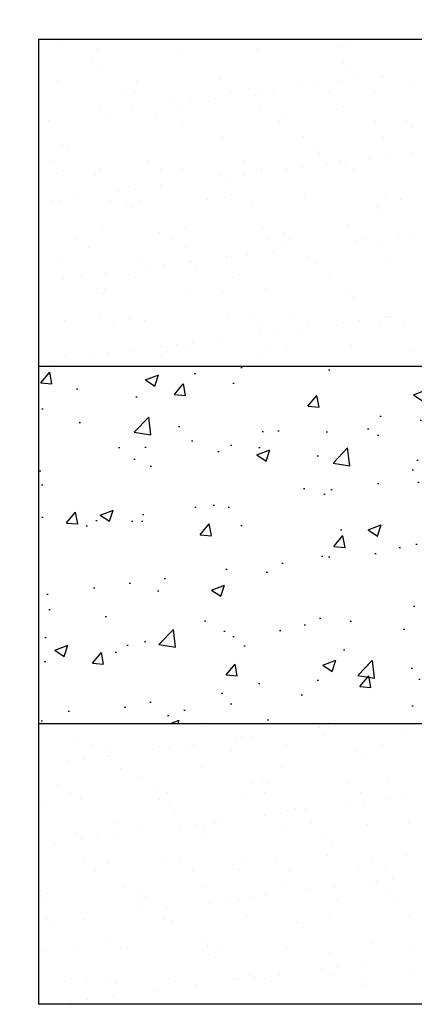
# Model space of a CAD drawing. Header units: feet. Extents: x 100 to 230, y 0 to 21.
# Tile 18 of 31: x 120.365 to 121.027, y 3.615 to 5.267. Entities that reach past the tile are written whole.
import ezdxf

# ---------------------------------------------------------------- set-up
doc = ezdxf.new("R2010")
doc.units = ezdxf.units.FT
doc.header["$MEASUREMENT"] = 0
for name, color, linetype in [('PF_P_Text', 7, 'Continuous'), ('SC_Shading1', 253, 'Continuous'), ('SH_Text', 7, 'Continuous')]:
    doc.layers.add(name, color=color, linetype=linetype)
doc.styles.add('Slanted-Normal', font='calibrii.ttf', dxfattribs={"height": 0.14})
doc.dimstyles.new('Dec-0  Slanted', dxfattribs={"dimtxt": 0.14, "dimasz": 0.14, "dimexe": 0.07000000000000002, "dimexo": 0.07000000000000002, "dimgap": 0.07000000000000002, "dimtad": 1, "dimdec": 0, "dimzin": 3, "dimdsep": 46, "dimtxsty": 'Slanted-Normal', "dimblk": 'Dim1', "dimcen": 0, "dimclrd": 95, "dimclre": 95, "dimclrt": 7, "dimaunit": 1, "dimadec": 5, "dimazin": 3, "dimtfac": 1, "dimtdec": 0, "dimtmove": 1, "dimatfit": 0, "dimldrblk": 'Dim1', "dimfxl": 1, "dimtolj": 1, "dimtzin": 0, "dimlwd": -1, "dimlwe": -1, "dimarcsym": 0})

# ---------------------------------------------------------------- blocks, each defined once
blk = doc.blocks.new('*X816')
at = {"color": 0}
for p, q in [((26.620672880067, 3.494319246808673), (26.620672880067, 3.494319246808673)), ((26.77637997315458, 3.494602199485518), (26.77637997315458, 3.494602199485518)), ((26.81044158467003, 3.487239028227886), (26.81044158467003, 3.487239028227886)), ((26.93208706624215, 3.494885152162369), (26.93208706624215, 3.494885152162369)), ((27.07339072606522, 3.491490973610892), (27.07339072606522, 3.491490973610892)), ((27.08779415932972, 3.495168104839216), (27.08779415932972, 3.495168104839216)), ((26.67252909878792, 3.471355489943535), (26.67252909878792, 3.471355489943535)), ((26.67956202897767, 3.485569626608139), (26.67956202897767, 3.485569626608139)), ((26.93834606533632, 3.48662557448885), (26.93834606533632, 3.48662557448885)), ((26.68174506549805, 3.462910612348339), (26.68174506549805, 3.462910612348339)), ((26.87555075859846, 3.466934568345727), (26.87555075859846, 3.466934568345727)), ((27.07562330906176, 3.465216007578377), (27.07562330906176, 3.465216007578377)), ((27.08483927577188, 3.456771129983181), (27.08483927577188, 3.456771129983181)), ((26.87805121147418, 3.440359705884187), (26.87805121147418, 3.440359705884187)), ((27.00893076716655, 3.442029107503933), (27.00893076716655, 3.442029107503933)), ((27.13683524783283, 3.441415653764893), (27.13683524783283, 3.441415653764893)), ((27.13906567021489, 3.44346825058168), (27.13906567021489, 3.44346825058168)), ((26.615102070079, 3.436107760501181), (26.615102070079, 3.436107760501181)), ((26.71977137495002, 3.431186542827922), (26.71977137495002, 3.431186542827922)), ((26.74300655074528, 3.435494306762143), (26.74300655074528, 3.435494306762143)), ((26.87547846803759, 3.431469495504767), (26.87547846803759, 3.431469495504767)), ((27.0044770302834, 3.425749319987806), (27.0044770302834, 3.425749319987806)), ((27.03118556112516, 3.431752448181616), (27.03118556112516, 3.431752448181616)), ((27.07239100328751, 3.434690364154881), (27.07239100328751, 3.434690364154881)), ((27.09841643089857, 3.438116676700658), (27.09841643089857, 3.438116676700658)), ((27.18689265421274, 3.432035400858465), (27.18689265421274, 3.432035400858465)), ((26.72524442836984, 3.423050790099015), (26.72524442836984, 3.423050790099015)), ((26.74085616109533, 3.417754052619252), (26.74085616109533, 3.417754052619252)), ((26.8698883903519, 3.408030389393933), (26.8698883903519, 3.408030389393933)), ((26.89656325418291, 3.418037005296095), (26.89656325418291, 3.418037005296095)), ((26.92531697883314, 3.421332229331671), (26.92531697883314, 3.421332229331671)), ((26.93453294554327, 3.412887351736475), (26.93453294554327, 3.412887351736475)), ((26.93780236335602, 3.416971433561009), (26.93780236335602, 3.416971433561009)), ((26.96382779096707, 3.420397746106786), (26.96382779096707, 3.420397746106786)), ((27.05227034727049, 3.418319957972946), (27.05227034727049, 3.418319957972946)), ((27.12833863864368, 3.416911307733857), (27.12833863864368, 3.416911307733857)), ((26.80321372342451, 3.399252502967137), (26.80321372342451, 3.399252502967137)), ((26.82923915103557, 3.402678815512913), (26.82923915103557, 3.402678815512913)), ((27.0765403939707, 3.395149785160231), (27.0765403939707, 3.395149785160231)), ((26.66862508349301, 3.381533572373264), (26.66862508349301, 3.381533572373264)), ((26.68271169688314, 3.389228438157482), (26.68271169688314, 3.389228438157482)), ((26.69465051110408, 3.38495988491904), (26.69465051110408, 3.38495988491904)), ((26.7352997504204, 3.390311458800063), (26.7352997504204, 3.390311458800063)), ((26.77501064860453, 3.377448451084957), (26.77501064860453, 3.377448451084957)), ((26.81359125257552, 3.390897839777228), (26.81359125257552, 3.390897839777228)), ((26.9414957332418, 3.390284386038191), (26.9414957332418, 3.390284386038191)), ((26.60071111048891, 3.372592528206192), (26.60071111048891, 3.372592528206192)), ((26.66105429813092, 3.369114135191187), (26.66105429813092, 3.369114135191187)), ((26.78422661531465, 3.369003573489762), (26.78422661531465, 3.369003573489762)), ((26.81676139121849, 3.369397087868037), (26.81676139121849, 3.369397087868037)), ((26.97246848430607, 3.369680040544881), (26.97246848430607, 3.369680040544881)), ((26.97803230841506, 3.373027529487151), (26.97803230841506, 3.373027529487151)), ((27.12817557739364, 3.369962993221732), (27.12817557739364, 3.369962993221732)), ((27.17810485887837, 3.371308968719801), (27.17810485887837, 3.371308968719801)), ((27.18732082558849, 3.362864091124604), (27.18732082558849, 3.362864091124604)), ((27.01208043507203, 3.345687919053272), (27.01208043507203, 3.345687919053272)), ((27.13998491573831, 3.345074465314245), (27.13998491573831, 3.345074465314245)), ((26.61825173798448, 3.339766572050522), (26.61825173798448, 3.339766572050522)), ((26.62470431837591, 3.333564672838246), (26.62470431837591, 3.333564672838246)), ((26.74615621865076, 3.339153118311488), (26.74615621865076, 3.339153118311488)), ((26.82772597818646, 3.329143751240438), (26.82772597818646, 3.329143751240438)), ((26.88120087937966, 3.344018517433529), (26.88120087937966, 3.344018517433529)), ((26.63392028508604, 3.32511979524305), (26.63392028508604, 3.32511979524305)), ((27.02779852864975, 3.327425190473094), (27.02779852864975, 3.327425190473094)), ((27.03701449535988, 3.318980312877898), (27.03701449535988, 3.318980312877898)), ((27.14451623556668, 3.314728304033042), (27.14451623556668, 3.314728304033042)), ((27.18516547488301, 3.320079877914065), (27.18516547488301, 3.320079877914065)), ((26.60444569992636, 3.305698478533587), (26.60444569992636, 3.305698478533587)), ((26.76015279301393, 3.305981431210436), (26.76015279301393, 3.305981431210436)), ((26.9158598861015, 3.306264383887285), (26.9158598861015, 3.306264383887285)), ((27.00992759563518, 3.297009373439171), (27.00992759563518, 3.297009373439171)), ((27.05057683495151, 3.302360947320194), (27.05057683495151, 3.302360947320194)), ((27.07156697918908, 3.306547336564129), (27.07156697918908, 3.306547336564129)), ((27.07969006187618, 3.298808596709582), (27.07969006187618, 3.298808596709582)), ((27.11849080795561, 3.311301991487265), (27.11849080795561, 3.311301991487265)), ((26.62553048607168, 3.292265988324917), (26.62553048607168, 3.292265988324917)), ((26.67741964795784, 3.285259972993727), (26.67741964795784, 3.285259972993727)), ((26.68586136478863, 3.292887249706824), (26.68586136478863, 3.292887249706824)), ((26.78123757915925, 3.292548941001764), (26.78123757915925, 3.292548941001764)), ((26.816740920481, 3.29455665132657), (26.816740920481, 3.29455665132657)), ((26.87749219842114, 3.283541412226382), (26.87749219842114, 3.283541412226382)), ((26.91598819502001, 3.284642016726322), (26.91598819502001, 3.284642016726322)), ((26.93694467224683, 3.292831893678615), (26.93694467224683, 3.292831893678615)), ((26.94464540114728, 3.293943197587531), (26.94464540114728, 3.293943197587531)), ((26.98390216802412, 3.293583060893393), (26.98390216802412, 3.293583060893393)), ((27.09265176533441, 3.293114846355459), (27.09265176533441, 3.293114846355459)), ((26.78139955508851, 3.266923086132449), (26.78139955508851, 3.266923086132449)), ((26.84931352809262, 3.275864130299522), (26.84931352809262, 3.275864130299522)), ((26.87533895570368, 3.279290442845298), (26.87533895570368, 3.279290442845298)), ((26.88670816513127, 3.275096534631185), (26.88670816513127, 3.275096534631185)), ((27.08051385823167, 3.279120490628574), (27.08051385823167, 3.279120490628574)), ((26.71472488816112, 3.258145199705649), (26.71472488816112, 3.258145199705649)), ((26.74075031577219, 3.261571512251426), (26.74075031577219, 3.261571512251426)), ((26.60616167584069, 3.243852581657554), (26.60616167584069, 3.243852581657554)), ((26.62140140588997, 3.243425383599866), (26.62140140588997, 3.243425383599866)), ((26.64681091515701, 3.249204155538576), (26.64681091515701, 3.249204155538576)), ((26.70143571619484, 3.243909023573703), (26.70143571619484, 3.243909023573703)), ((26.72718586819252, 3.239657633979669), (26.72718586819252, 3.239657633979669)), ((26.74930588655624, 3.242811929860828), (26.74930588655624, 3.242811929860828)), ((26.85714280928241, 3.244191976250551), (26.85714280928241, 3.244191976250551)), ((26.88435054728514, 3.247677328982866), (26.88435054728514, 3.247677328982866)), ((26.93020752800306, 3.235236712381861), (26.93020752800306, 3.235236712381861)), ((27.01284990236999, 3.244474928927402), (27.01284990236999, 3.244474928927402)), ((27.01523010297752, 3.249346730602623), (27.01523010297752, 3.249346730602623)), ((27.14313458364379, 3.248733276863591), (27.14313458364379, 3.248733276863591)), ((27.16855699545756, 3.244757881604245), (27.16855699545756, 3.244757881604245)), ((26.73640183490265, 3.231212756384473), (26.73640183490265, 3.231212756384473)), ((27.13028007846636, 3.233518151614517), (27.13028007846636, 3.233518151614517)), ((27.13949604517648, 3.225073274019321), (27.13949604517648, 3.225073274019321)), ((27.08283972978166, 3.202467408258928), (27.08283972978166, 3.202467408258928)), ((26.58609550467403, 3.187328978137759), (26.58609550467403, 3.187328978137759)), ((26.68901103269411, 3.196546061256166), (26.68901103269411, 3.196546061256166)), ((26.77990119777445, 3.191352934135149), (26.77990119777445, 3.191352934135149)), ((26.81989058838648, 3.19821546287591), (26.81989058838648, 3.19821546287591)), ((26.94779506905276, 3.197602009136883), (26.94779506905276, 3.197602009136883)), ((26.97997374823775, 3.189634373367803), (26.97997374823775, 3.189634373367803)), ((27.16459061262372, 3.187913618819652), (27.16459061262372, 3.187913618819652)), ((26.64482711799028, 3.1804933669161), (26.64482711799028, 3.1804933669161)), ((26.80053421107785, 3.180776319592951), (26.80053421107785, 3.180776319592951)), ((26.95624130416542, 3.181059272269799), (26.95624130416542, 3.181059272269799)), ((26.98918971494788, 3.181189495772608), (26.98918971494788, 3.181189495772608)), ((27.03000197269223, 3.170194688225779), (27.03000197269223, 3.170194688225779)), ((27.05602740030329, 3.173621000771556), (27.05602740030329, 3.173621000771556)), ((27.09667663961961, 3.178972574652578), (27.09667663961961, 3.178972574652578)), ((27.111948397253, 3.181342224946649), (27.111948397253, 3.181342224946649)), ((27.18299540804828, 3.185213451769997), (27.18299540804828, 3.185213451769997)), ((26.66591190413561, 3.16706087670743), (26.66591190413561, 3.16706087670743)), ((26.82161899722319, 3.167343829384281), (26.82161899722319, 3.167343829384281)), ((26.92143876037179, 3.155902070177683), (26.92143876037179, 3.155902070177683)), ((26.96208799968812, 3.161253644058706), (26.96208799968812, 3.161253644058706)), ((26.97732609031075, 3.167626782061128), (26.97732609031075, 3.167626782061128)), ((27.13303318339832, 3.167909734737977), (27.13303318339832, 3.167909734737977)), ((26.62455107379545, 3.147084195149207), (26.62455107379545, 3.147084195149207)), ((26.62959486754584, 3.147469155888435), (26.62959486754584, 3.147469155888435)), ((26.75245555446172, 3.146470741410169), (26.75245555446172, 3.146470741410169)), ((26.82749935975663, 3.143534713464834), (26.82749935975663, 3.143534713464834)), ((26.82966741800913, 3.145750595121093), (26.82966741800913, 3.145750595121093)), ((26.88750021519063, 3.15133614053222), (26.88750021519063, 3.15133614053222)), ((26.89541333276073, 3.152475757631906), (26.89541333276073, 3.152475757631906)), ((27.01837977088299, 3.15300554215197), (27.01837977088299, 3.15300554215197)), ((27.03268907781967, 3.141329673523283), (27.03268907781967, 3.141329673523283)), ((27.14628425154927, 3.152392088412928), (27.14628425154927, 3.152392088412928)), ((26.69291071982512, 3.125815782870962), (26.69291071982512, 3.125815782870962)), ((26.76082469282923, 3.134756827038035), (26.76082469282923, 3.134756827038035)), ((26.78685012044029, 3.138183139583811), (26.78685012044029, 3.138183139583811)), ((26.83888338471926, 3.137305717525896), (26.83888338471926, 3.137305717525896)), ((26.5861100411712, 3.118420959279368), (26.5861100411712, 3.118420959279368)), ((26.62623605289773, 3.117037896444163), (26.62623605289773, 3.117037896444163)), ((26.6522614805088, 3.120464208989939), (26.6522614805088, 3.120464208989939)), ((26.74181713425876, 3.118703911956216), (26.74181713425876, 3.118703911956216)), ((26.89752422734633, 3.118986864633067), (26.89752422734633, 3.118986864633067)), ((27.0532313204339, 3.119269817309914), (27.0532313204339, 3.119269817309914)), ((26.67936108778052, 3.101866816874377), (26.67936108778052, 3.101866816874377)), ((26.68857705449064, 3.093421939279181), (26.68857705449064, 3.093421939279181)), ((26.69216070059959, 3.100204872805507), (26.69216070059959, 3.100204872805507)), ((26.82304025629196, 3.101874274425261), (26.82304025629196, 3.101874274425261)), ((26.88238274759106, 3.097445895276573), (26.88238274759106, 3.097445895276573)), ((26.95094473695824, 3.101260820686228), (26.95094473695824, 3.101260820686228)), ((27.08245529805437, 3.095727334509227), (27.08245529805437, 3.095727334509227)), ((27.08598939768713, 3.106126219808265), (27.08598939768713, 3.106126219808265)), ((27.09167126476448, 3.087282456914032), (27.09167126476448, 3.087282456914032)), ((26.62770074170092, 3.050743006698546), (26.62770074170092, 3.050743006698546)), ((26.6852085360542, 3.055288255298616), (26.6852085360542, 3.055288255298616)), ((26.73207641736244, 3.053562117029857), (26.73207641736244, 3.053562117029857)), ((26.7556052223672, 3.05012955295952), (26.7556052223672, 3.05012955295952)), ((26.84091562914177, 3.055571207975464), (26.84091562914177, 3.055571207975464)), ((26.8906498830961, 3.054994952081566), (26.8906498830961, 3.054994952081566)), ((26.93214896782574, 3.051843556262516), (26.93214896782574, 3.051843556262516)), ((26.94136493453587, 3.043398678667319), (26.94136493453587, 3.043398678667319)), ((26.99662272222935, 3.055854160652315), (26.99662272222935, 3.055854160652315)), ((27.02152943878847, 3.056664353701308), (27.02152943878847, 3.056664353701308)), ((27.07610177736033, 3.046806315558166), (27.07610177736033, 3.046806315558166)), ((27.1021272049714, 3.050232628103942), (27.1021272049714, 3.050232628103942)), ((27.13517062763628, 3.047422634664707), (27.13517062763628, 3.047422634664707)), ((27.14277644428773, 3.055584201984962), (27.14277644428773, 3.055584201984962)), ((27.14943391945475, 3.056050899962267), (27.14943391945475, 3.056050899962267)), ((27.15232981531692, 3.056137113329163), (27.15232981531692, 3.056137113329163)), ((26.70629332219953, 3.041855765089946), (26.70629332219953, 3.041855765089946)), ((26.86200041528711, 3.042138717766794), (26.86200041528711, 3.042138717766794)), ((26.94151313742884, 3.029087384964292), (26.94151313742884, 3.029087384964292)), ((26.9675385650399, 3.032513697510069), (26.9675385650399, 3.032513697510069)), ((27.00818780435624, 3.037865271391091), (27.00818780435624, 3.037865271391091)), ((27.01770750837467, 3.042421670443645), (27.01770750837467, 3.042421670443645)), ((27.17341460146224, 3.042704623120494), (27.17341460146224, 3.042704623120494)), ((26.8329499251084, 3.014794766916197), (26.8329499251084, 3.014794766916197)), ((26.87359916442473, 3.020146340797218), (26.87359916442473, 3.020146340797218)), ((26.69531036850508, 3.003863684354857), (26.69531036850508, 3.003863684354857)), ((26.69836128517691, 2.997075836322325), (26.69836128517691, 2.997075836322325)), ((26.73901052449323, 3.002427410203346), (26.73901052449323, 3.002427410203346)), ((26.78184263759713, 3.007959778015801), (26.78184263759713, 3.007959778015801)), ((26.79105860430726, 2.999514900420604), (26.79105860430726, 2.999514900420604)), ((26.80692449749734, 3.01136845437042), (26.80692449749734, 3.01136845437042)), ((26.82618992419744, 3.005533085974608), (26.82618992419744, 3.005533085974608)), ((26.95409440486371, 3.004919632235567), (26.95409440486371, 3.004919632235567)), ((26.98486429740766, 3.003538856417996), (26.98486429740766, 3.003538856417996)), ((27.08913906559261, 3.009785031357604), (27.08913906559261, 3.009785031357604)), ((27.18493684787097, 3.001820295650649), (27.18493684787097, 3.001820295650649)), ((26.60442188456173, 2.984708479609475), (26.60442188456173, 2.984708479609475)), ((26.62649145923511, 2.993215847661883), (26.62649145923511, 2.993215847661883)), ((26.67233585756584, 2.993649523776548), (26.67233585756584, 2.993649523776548)), ((26.78219855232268, 2.993498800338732), (26.78219855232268, 2.993498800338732)), ((26.93790564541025, 2.99378175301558), (26.93790564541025, 2.99378175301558)), ((27.09361273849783, 2.99406470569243), (27.09361273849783, 2.99406470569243)), ((26.85254736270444, 2.398328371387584), (26.85254736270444, 2.398328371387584)), ((27.03742352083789, 2.394426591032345), (27.03742352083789, 2.394426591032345)), ((27.06344894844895, 2.397852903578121), (27.06344894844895, 2.397852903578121)), ((26.91269755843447, 2.380606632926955), (26.91269755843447, 2.380606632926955)), ((26.92886030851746, 2.380133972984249), (26.92886030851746, 2.380133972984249)), ((26.96950954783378, 2.385485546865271), (26.96950954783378, 2.385485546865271)), ((27.04357711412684, 2.382276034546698), (27.04357711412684, 2.382276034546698)), ((27.17148159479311, 2.38166258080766), (27.17148159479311, 2.38166258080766)), ((26.64974841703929, 2.376354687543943), (26.64974841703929, 2.376354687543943)), ((26.67269145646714, 2.366907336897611), (26.67269145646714, 2.366907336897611)), ((26.69302506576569, 2.362889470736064), (26.69302506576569, 2.362889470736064)), ((26.77765289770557, 2.375741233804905), (26.77765289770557, 2.375741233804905)), ((26.79427166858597, 2.362415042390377), (26.79427166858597, 2.362415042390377)), ((26.82839854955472, 2.367190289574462), (26.82839854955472, 2.367190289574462)), ((26.83492090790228, 2.367766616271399), (26.83492090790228, 2.367766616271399)), ((26.90283488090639, 2.376707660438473), (26.90283488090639, 2.376707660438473)), ((26.98410564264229, 2.36747324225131), (26.98410564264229, 2.36747324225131)), ((27.13981273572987, 2.367756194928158), (27.13981273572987, 2.367756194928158)), ((26.70033226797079, 2.350047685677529), (26.70033226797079, 2.350047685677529)), ((26.70224103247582, 2.354444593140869), (26.70224103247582, 2.354444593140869)), ((26.7682462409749, 2.358988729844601), (26.7682462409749, 2.358988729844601)), ((26.89604672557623, 2.358468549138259), (26.89604672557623, 2.358468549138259)), ((27.09611927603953, 2.356749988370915), (27.09611927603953, 2.356749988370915)), ((27.10533524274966, 2.348305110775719), (27.10533524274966, 2.348305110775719)), ((26.6336576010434, 2.341269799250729), (26.6336576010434, 2.341269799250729)), ((26.65968302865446, 2.344696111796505), (26.65968302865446, 2.344696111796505)), ((26.84823759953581, 2.331144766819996), (26.84823759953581, 2.331144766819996)), ((26.97614208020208, 2.330531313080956), (26.97614208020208, 2.330531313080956)), ((27.11118674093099, 2.335396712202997), (27.11118674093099, 2.335396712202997)), ((26.71735804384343, 2.329475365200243), (26.71735804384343, 2.329475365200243)), ((26.74574039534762, 2.314584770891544), (26.74574039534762, 2.314584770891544)), ((26.61608285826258, 2.303491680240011), (26.61608285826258, 2.303491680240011)), ((26.77178995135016, 2.30377463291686), (26.77178995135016, 2.30377463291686)), ((26.92749704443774, 2.30405758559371), (26.92749704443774, 2.30405758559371)), ((26.94581294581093, 2.312866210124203), (26.94581294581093, 2.312866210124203)), ((26.95502891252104, 2.304421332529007), (26.95502891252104, 2.304421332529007)), ((27.08320413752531, 2.304340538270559), (27.08320413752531, 2.304340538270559)), ((27.14883460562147, 2.308445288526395), (27.14883460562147, 2.308445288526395)), ((26.63716764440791, 2.290059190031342), (26.63716764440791, 2.290059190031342)), ((26.79287473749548, 2.29034214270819), (26.79287473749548, 2.29034214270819)), ((26.91584722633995, 2.284265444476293), (26.91584722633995, 2.284265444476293)), ((26.94858183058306, 2.29062509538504), (26.94858183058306, 2.29062509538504)), ((27.04672678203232, 2.285934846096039), (27.04672678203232, 2.285934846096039)), ((27.10428892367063, 2.290908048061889), (27.10428892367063, 2.290908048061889)), ((27.17463126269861, 2.285321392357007), (27.17463126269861, 2.285321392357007)), ((26.59543406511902, 2.270700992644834), (26.59543406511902, 2.270700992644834)), ((26.65289808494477, 2.280013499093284), (26.65289808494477, 2.280013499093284)), ((26.78080256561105, 2.279400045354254), (26.78080256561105, 2.279400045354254)), ((26.7955066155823, 2.268982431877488), (26.7955066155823, 2.268982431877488)), ((27.083523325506, 2.271038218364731), (27.083523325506, 2.271038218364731)), ((27.10954875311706, 2.274464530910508), (27.10954875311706, 2.274464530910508)), ((27.15019799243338, 2.279816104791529), (27.15019799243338, 2.279816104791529)), ((26.80472258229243, 2.260537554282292), (26.80472258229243, 2.260537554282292)), ((26.9489346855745, 2.253319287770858), (26.9489346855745, 2.253319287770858)), ((26.97496011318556, 2.256745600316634), (26.97496011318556, 2.256745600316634)), ((26.99852827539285, 2.264561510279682), (26.99852827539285, 2.264561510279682)), ((27.01560935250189, 2.262097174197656), (27.01560935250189, 2.262097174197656)), ((26.71307287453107, 2.241702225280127), (26.71307287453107, 2.241702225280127)), ((26.814346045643, 2.235600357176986), (26.814346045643, 2.235600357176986)), ((26.84037147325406, 2.239026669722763), (26.84037147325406, 2.239026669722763)), ((26.86877996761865, 2.241985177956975), (26.86877996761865, 2.241985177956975)), ((26.88102071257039, 2.244378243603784), (26.88102071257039, 2.244378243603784)), ((27.02448706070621, 2.242268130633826), (27.02448706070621, 2.242268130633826)), ((27.11433640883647, 2.239055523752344), (27.11433640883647, 2.239055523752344)), ((27.18019415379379, 2.242551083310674), (27.18019415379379, 2.242551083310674)), ((26.58546305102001, 2.228268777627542), (26.58546305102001, 2.228268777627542)), ((26.64520028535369, 2.225098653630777), (26.64520028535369, 2.225098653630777)), ((26.70578283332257, 2.221307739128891), (26.70578283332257, 2.221307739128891)), ((26.72050771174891, 2.233134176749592), (26.72050771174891, 2.233134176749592)), ((26.74643207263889, 2.226659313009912), (26.74643207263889, 2.226659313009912)), ((26.84822194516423, 2.220677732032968), (26.84822194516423, 2.220677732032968)), ((26.85138726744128, 2.234803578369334), (26.85138726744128, 2.234803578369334)), ((26.97929174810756, 2.234190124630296), (26.97929174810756, 2.234190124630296)), ((26.6118434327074, 2.20894038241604), (26.6118434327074, 2.20894038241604)), ((26.65441625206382, 2.216653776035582), (26.65441625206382, 2.216653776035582)), ((26.6797574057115, 2.217881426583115), (26.6797574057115, 2.217881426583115)), ((27.04829449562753, 2.218959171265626), (27.04829449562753, 2.218959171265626)), ((27.05751046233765, 2.21051429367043), (27.05751046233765, 2.21051429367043)), ((26.91899689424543, 2.187924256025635), (26.91899689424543, 2.187924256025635)), ((27.0498764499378, 2.189593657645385), (27.0498764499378, 2.189593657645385)), ((27.17778093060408, 2.188980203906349), (27.17778093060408, 2.188980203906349)), ((26.65604775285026, 2.183672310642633), (26.65604775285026, 2.183672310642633)), ((26.65646427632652, 2.178286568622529), (26.65646427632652, 2.178286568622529)), ((26.69791561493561, 2.176793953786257), (26.69791561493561, 2.176793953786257)), ((26.78395223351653, 2.183058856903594), (26.78395223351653, 2.183058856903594)), ((26.81217136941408, 2.178569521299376), (26.81217136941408, 2.178569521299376)), ((26.89798816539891, 2.17507539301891), (26.89798816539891, 2.17507539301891)), ((26.96787846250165, 2.178852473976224), (26.96787846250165, 2.178852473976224)), ((27.12358555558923, 2.179135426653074), (27.12358555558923, 2.179135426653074)), ((26.67754906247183, 2.16485407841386), (26.67754906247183, 2.16485407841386)), ((26.8332561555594, 2.165137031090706), (26.8332561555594, 2.165137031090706)), ((26.90720413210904, 2.166630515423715), (26.90720413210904, 2.166630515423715)), ((26.98896324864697, 2.165419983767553), (26.98896324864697, 2.165419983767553)), ((27.10100982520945, 2.170654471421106), (27.10100982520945, 2.170654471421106)), ((27.14467034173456, 2.165702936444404), (27.14467034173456, 2.165702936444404)), ((27.11748607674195, 2.142714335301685), (27.11748607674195, 2.142714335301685)), ((27.1296231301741, 2.147649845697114), (27.1296231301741, 2.147649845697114)), ((27.15564855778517, 2.151076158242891), (27.15564855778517, 2.151076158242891)), ((26.58861271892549, 2.131927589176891), (26.58861271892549, 2.131927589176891)), ((26.72365737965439, 2.13679298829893), (26.72365737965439, 2.13679298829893)), ((26.7476818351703, 2.1311916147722), (26.7476818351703, 2.1311916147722)), ((26.85453693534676, 2.138462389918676), (26.85453693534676, 2.138462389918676)), ((26.95070349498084, 2.12677069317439), (26.95070349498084, 2.12677069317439)), ((26.98244141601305, 2.137848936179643), (26.98244141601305, 2.137848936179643)), ((26.9950344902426, 2.129930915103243), (26.9950344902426, 2.129930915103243)), ((27.02105991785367, 2.133357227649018), (27.02105991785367, 2.133357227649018)), ((27.06170915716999, 2.138708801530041), (27.06170915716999, 2.138708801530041)), ((27.15077604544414, 2.125052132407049), (27.15077604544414, 2.125052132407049)), ((26.59774719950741, 2.116214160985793), (26.59774719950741, 2.116214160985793)), ((26.75345429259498, 2.116497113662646), (26.75345429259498, 2.116497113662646)), ((26.75689780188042, 2.122746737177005), (26.75689780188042, 2.122746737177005)), ((26.8604458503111, 2.11221198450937), (26.8604458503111, 2.11221198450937)), ((26.88647127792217, 2.115638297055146), (26.88647127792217, 2.115638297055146)), ((26.90916138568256, 2.116780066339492), (26.90916138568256, 2.116780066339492)), ((26.9271205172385, 2.120989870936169), (26.9271205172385, 2.120989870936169)), ((27.06486847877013, 2.117063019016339), (27.06486847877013, 2.117063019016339)), ((27.15999201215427, 2.116607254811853), (27.15999201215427, 2.116607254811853)), ((26.72585721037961, 2.094493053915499), (26.72585721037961, 2.094493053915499)), ((26.75188263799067, 2.097919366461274), (26.75188263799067, 2.097919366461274)), ((26.792531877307, 2.103270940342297), (26.792531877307, 2.103270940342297)), ((27.05302611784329, 2.093252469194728), (27.05302611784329, 2.093252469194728)), ((27.18093059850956, 2.092639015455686), (27.18093059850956, 2.092639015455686)), ((26.59126857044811, 2.076774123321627), (26.59126857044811, 2.076774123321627)), ((26.59737550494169, 2.08730783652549), (26.59737550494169, 2.08730783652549)), ((26.60659147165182, 2.078862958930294), (26.60659147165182, 2.078862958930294)), ((26.61729399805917, 2.080200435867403), (26.61729399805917, 2.080200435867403)), ((26.6579432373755, 2.085552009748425), (26.6579432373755, 2.085552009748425)), ((26.65919742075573, 2.087331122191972), (26.65919742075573, 2.087331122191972)), ((26.78710190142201, 2.086717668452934), (26.78710190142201, 2.086717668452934)), ((26.80039716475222, 2.08288691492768), (26.80039716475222, 2.08288691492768)), ((26.92214656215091, 2.09158306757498), (26.92214656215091, 2.09158306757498)), ((27.00046971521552, 2.081168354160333), (27.00046971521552, 2.081168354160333)), ((27.00968568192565, 2.072723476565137), (27.00968568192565, 2.072723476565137)), ((26.69684569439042, 2.053081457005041), (26.69684569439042, 2.053081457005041)), ((26.852552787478, 2.053364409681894), (26.852552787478, 2.053364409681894)), ((27.00825988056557, 2.05364736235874), (27.00825988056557, 2.05364736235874)), ((27.12063574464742, 2.046373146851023), (27.12063574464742, 2.046373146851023)), ((27.16396697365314, 2.053930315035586), (27.16396697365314, 2.053930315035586)), ((26.59176238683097, 2.035586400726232), (26.59176238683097, 2.035586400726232)), ((26.65009083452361, 2.039003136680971), (26.65009083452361, 2.039003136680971)), ((26.71793048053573, 2.03964896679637), (26.71793048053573, 2.03964896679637)), ((26.72680704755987, 2.040451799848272), (26.72680704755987, 2.040451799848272)), ((26.85016338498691, 2.037284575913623), (26.85016338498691, 2.037284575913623)), ((26.85768660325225, 2.042121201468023), (26.85768660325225, 2.042121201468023)), ((26.87363757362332, 2.039931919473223), (26.87363757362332, 2.039931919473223)), ((26.98559108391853, 2.041507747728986), (26.98559108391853, 2.041507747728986)), ((27.0293446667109, 2.040214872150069), (27.0293446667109, 2.040214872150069)), ((27.05318504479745, 2.032863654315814), (27.05318504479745, 2.032863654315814)), ((27.18505175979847, 2.040497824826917), (27.18505175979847, 2.040497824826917)), ((26.85937935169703, 2.028839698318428), (26.85937935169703, 2.028839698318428)), ((27.10780896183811, 2.015320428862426), (27.10780896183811, 2.015320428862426)), ((27.17572293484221, 2.0242614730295), (27.17572293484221, 2.0242614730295)), ((26.97322032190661, 1.997601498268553), (26.97322032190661, 1.997601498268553)), ((27.04113429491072, 2.006542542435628), (27.04113429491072, 2.006542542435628)), ((27.06715972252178, 2.009968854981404), (27.06715972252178, 2.009968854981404)), ((26.63812861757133, 1.99100904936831), (26.63812861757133, 1.99100904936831)), ((26.66234708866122, 1.990989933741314), (26.66234708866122, 1.990989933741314)), ((26.6998570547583, 1.993400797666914), (26.6998570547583, 1.993400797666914)), ((26.70907302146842, 1.984955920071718), (26.70907302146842, 1.984955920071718)), ((26.79025156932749, 1.990376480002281), (26.79025156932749, 1.990376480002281)), ((26.79383571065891, 1.991292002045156), (26.79383571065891, 1.991292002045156)), ((26.90287871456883, 1.988979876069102), (26.90287871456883, 1.988979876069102)), ((26.90654565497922, 1.988823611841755), (26.90654565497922, 1.988823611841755)), ((26.92529623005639, 1.995241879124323), (26.92529623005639, 1.995241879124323)), ((26.93257108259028, 1.992249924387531), (26.93257108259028, 1.992249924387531)), ((26.94954280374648, 1.991574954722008), (26.94954280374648, 1.991574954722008)), ((27.05617578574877, 1.996911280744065), (27.05617578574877, 1.996911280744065)), ((27.10295126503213, 1.987261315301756), (27.10295126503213, 1.987261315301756)), ((27.10524989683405, 1.991857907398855), (27.10524989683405, 1.991857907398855)), ((27.18408026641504, 1.996297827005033), (27.18408026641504, 1.996297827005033)), ((26.77195701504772, 1.971104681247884), (26.77195701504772, 1.971104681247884)), ((26.79798244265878, 1.974530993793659), (26.79798244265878, 1.974530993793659)), ((26.83863168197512, 1.979882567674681), (26.83863168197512, 1.979882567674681)), ((27.11216723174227, 1.978816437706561), (27.11216723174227, 1.978816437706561)), ((26.63736837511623, 1.953385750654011), (26.63736837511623, 1.953385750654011)), ((26.66339380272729, 1.956812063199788), (26.66339380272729, 1.956812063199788)), ((26.70404304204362, 1.962163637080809), (26.70404304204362, 1.962163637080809)), ((27.1237854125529, 1.95003195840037), (27.1237854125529, 1.95003195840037))]:
    blk.add_line(p, q, dxfattribs=at)
blk = doc.blocks.new('Dim1')
h = blk.add_hatch(color=4)
h.dxf.hatch_style = 1
h.paths.add_polyline_path([(0, 0), (-1.000000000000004, -0.1999999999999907), (-1.000000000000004, 0.1999999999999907)])
at = {"color": 4}
blk.add_lwpolyline([(0, 0), (-1.000000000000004, -0.1999999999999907), (-1.000000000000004, 0.1999999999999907), (0, 0)], dxfattribs=at)
blk = doc.blocks.new('*D898')
at = {"layer": 'Defpoints', "color": 0, "transparency": 16777216}
for p in [(118.48494961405, 9.165647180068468), (124.9540537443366, 8.879114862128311), (124.9540537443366, 4.654146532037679)]:
    blk.add_point(p, dxfattribs=at)
at = {"layer": 'PF_P_Text', "color": 95, "linetype": 'Continuous', "transparency": 16777216}
for p, q in [((118.48494961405, 9.095647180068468), (118.48494961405, 8.809114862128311)), ((124.9540537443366, 4.724146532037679), (124.9540537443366, 8.949114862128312)), ((118.62494961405, 8.879114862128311), (124.8140537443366, 8.879114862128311))]:
    blk.add_line(p, q, dxfattribs=at)
at = {"layer": 'PF_P_Text', "color": 95, "transparency": 16777216, "xscale": 0.14, "yscale": 0.14, "zscale": 0.14, "rotation": 180}
blk.add_blockref('Dim1', (118.48494961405, 8.879114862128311), dxfattribs=at)
at = {"layer": 'PF_P_Text', "color": 95, "transparency": 16777216, "xscale": 0.14, "yscale": 0.14, "zscale": 0.14}
blk.add_blockref('Dim1', (124.9540537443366, 8.879114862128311), dxfattribs=at)
at = {"layer": 'PF_P_Text', "color": 7, "transparency": 16777216, "insert": (121.7195016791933, 9.020837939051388), "char_height": 0.14, "attachment_point": 5, "style": 'Slanted-Normal'}
blk.add_mtext('\\A1;{9\'-0" MIN}', dxfattribs=at)
blk = doc.blocks.new('*D901')
at = {"layer": 'Defpoints', "color": 0, "transparency": 16777216}
for p in [(121.4812386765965, 5.947771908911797), (120.3967191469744, 5.753997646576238), (120.3967191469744, 5.234557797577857)]:
    blk.add_point(p, dxfattribs=at)
at = {"layer": 'PF_P_Text', "color": 95, "linetype": 'Continuous', "transparency": 16777216}
for p, q in [((121.4812386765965, 5.877771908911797), (121.4812386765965, 5.683997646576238)), ((120.3967191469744, 5.304557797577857), (120.3967191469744, 5.823997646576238)), ((121.3412386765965, 5.753997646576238), (120.5367191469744, 5.753997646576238))]:
    blk.add_line(p, q, dxfattribs=at)
at = {"layer": 'PF_P_Text', "color": 95, "transparency": 16777216, "xscale": 0.14, "yscale": 0.14, "zscale": 0.14, "rotation": 180}
blk.add_blockref('Dim1', (120.3967191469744, 5.753997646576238), dxfattribs=at)
at = {"layer": 'PF_P_Text', "color": 95, "transparency": 16777216, "xscale": 0.14, "yscale": 0.14, "zscale": 0.14}
blk.add_blockref('Dim1', (121.4812386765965, 5.753997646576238), dxfattribs=at)
at = {"layer": 'PF_P_Text', "color": 7, "transparency": 16777216, "insert": (120.8168528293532, 5.895666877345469), "char_height": 0.14, "attachment_point": 5, "style": 'Slanted-Normal'}
blk.add_mtext('\\A1;{1\'-6"}', dxfattribs=at)

msp = doc.modelspace()

# ---------------------------------------------------------------- hatches: boundary and pattern name
at = {"layer": 'SC_Shading1'}
h = msp.add_hatch(dxfattribs=at)
h.set_pattern_fill('AR-CONC', color=256, scale=0.03126562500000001, style=0)
h.set_pattern_definition([(49.99999999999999, (92.06378714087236, 1.583802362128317), (0.2242558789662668, -0.01961984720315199), [0.02344921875, -0.2579414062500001]), (355, (92.06378714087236, 1.583802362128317), (-0.04338147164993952, 0.2351775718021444), [0.018759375, -0.206353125]), (100.4513999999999, (92.08247513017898, 1.582167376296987), (0.1808745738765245, 0.215557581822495), [0.01992876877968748, -0.2192164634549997]), (46.18420000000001, (92.06378714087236, 1.646333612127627), (0.3336795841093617, -0.05175055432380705), [0.03517382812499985, -0.3869121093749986]), (96.63559999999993, (92.09159377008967, 1.642021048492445), (0.2922281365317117, 0.3045640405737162), [0.02989315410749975, -0.3288246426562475]), (351.1842000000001, (92.06378714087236, 1.646333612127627), (0.2922278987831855, 0.3045642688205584), [0.02813906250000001, -0.3095296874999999]), (21, (92.09505276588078, 1.63070079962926), (0.1866267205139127, -0.1258813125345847), [0.02344921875, -0.2579414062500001]), (326, (92.09505276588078, 1.63070079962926), (0.07607405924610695, 0.2267226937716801), [0.018759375, -0.206353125]), (71.45140000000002, (92.11060498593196, 1.62021068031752), (0.2627008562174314, 0.100841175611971), [0.0199287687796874, -0.2192164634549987]), (37.49999999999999, (92.06378714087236, 1.583802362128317), (0.00380185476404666, 0.1040813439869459), [0, -0.203851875, 0, -0.2094796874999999, 0, -0.207134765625]), (7.499999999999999, (92.06378714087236, 1.583802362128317), (0.0822503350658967, 0.1233152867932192), [0, -0.1194346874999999, 0, -0.19916203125, 0, -0.07894570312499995]), (327.5, (91.99406479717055, 1.583802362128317), (0.1669029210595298, -0.007051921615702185), [0, -0.0781640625, 0, -0.2438718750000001, 0, -0.3235992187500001]), (317.5, (91.96279917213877, 1.583802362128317), (0.1823368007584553, 0.03129844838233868), [0, -0.10161328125, 0, -0.1619559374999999, 0, -0.22980234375])])
h.paths.add_polyline_path([(121.4132682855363, 4.086363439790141, -0.1054476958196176), (121.3402276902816, 4.166850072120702), (121.2459053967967, 4.189201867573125), (121.2459053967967, 4.241311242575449), (121.308268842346, 4.256089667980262, -0.040264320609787), (121.3049005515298, 4.297849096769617), (121.3049005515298, 4.46443415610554), (121.2971230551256, 4.46443415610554), (121.2971230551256, 4.443271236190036), (121.2618515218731, 4.443271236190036), (121.2618515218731, 4.46443415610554), (121.2540155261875, 4.46443415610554), (121.2540155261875, 4.57024875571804), (121.2618515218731, 4.57024875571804), (121.2618515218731, 4.591411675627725), (121.2971230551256, 4.591411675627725), (121.2971230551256, 4.57024875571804), (121.3049005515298, 4.57024875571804), (121.3049005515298, 4.685697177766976), (120.3967191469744, 4.685697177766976), (120.3967191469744, 4.086363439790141)])

# ---------------------------------------------------------------- linework, layer by layer
at = {"layer": 'SH_Text'}
for p, q in [((120.3967191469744, 5.234557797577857), (121.3049005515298, 5.234557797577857)), ((120.3967191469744, 5.234557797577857), (120.3967191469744, 3.615302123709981)), ((120.3967191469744, 4.685697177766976), (121.3049005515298, 4.685697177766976)), ((120.3967191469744, 4.086363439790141), (121.4132682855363, 4.086363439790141)), ((122.1207489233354, 3.615302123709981), (120.3967191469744, 3.615302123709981))]:
    msp.add_line(p, q, dxfattribs=at)

# ---------------------------------------------------------------- block references
at = {"layer": 'SC_Shading1', "xscale": 1.0421875, "yscale": 1.0421875, "zscale": 1.0421875}
msp.add_blockref('*X816', (92.68975566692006, 1.583802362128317), dxfattribs=at)

# ---------------------------------------------------------------- dimensions: what is measured, and where the dimension line sits
at = {"layer": 'PF_P_Text'}
for base, p1, p2, text, picture, middle in [((124.9540537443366, 8.879114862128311), (118.48494961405, 9.165647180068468), (124.9540537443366, 4.654146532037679), '{9\'-0" MIN}', '*D898', (121.7195016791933, 8.879114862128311)), ((120.3967191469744, 5.753997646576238), (121.4812386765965, 5.947771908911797), (120.3967191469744, 5.234557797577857), '{1\'-6"}', '*D901', (120.8168528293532, 5.753997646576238))]:
    dim = msp.add_linear_dim(base=base, p1=p1, p2=p2, text=text, dimstyle='Dec-0  Slanted', override={"dimpost": "'"}, dxfattribs=at)
    dim.commit()
    dim.dimension.update_dxf_attribs({"geometry": picture, "text_midpoint": middle, "dimtype": 160})

doc.saveas('drawing.dxf')
